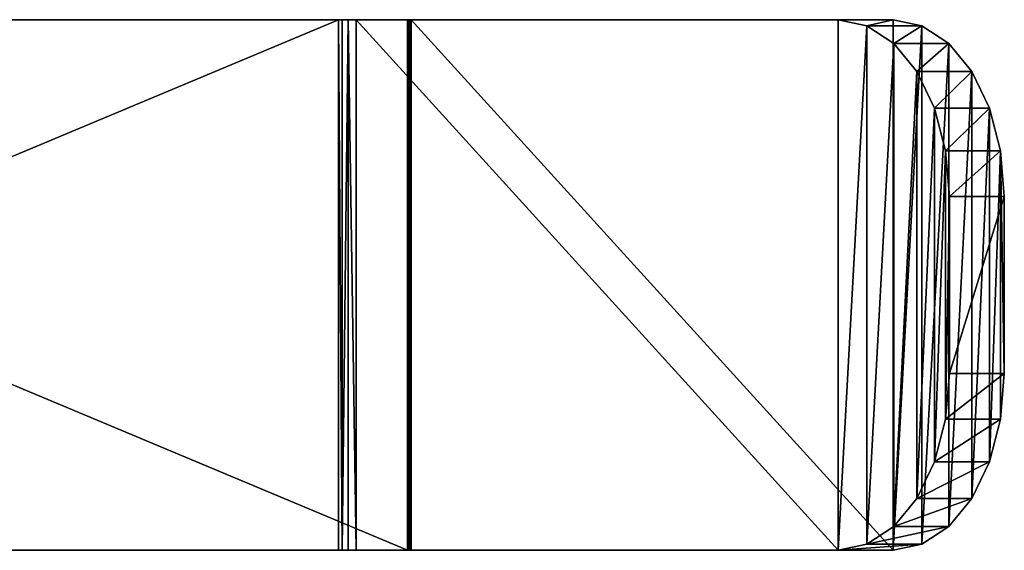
# Model space of a CAD drawing. Extents: x -49 to 1229, y -1056 to 1083.
# Tile 76 of 146: x 656 to 711, y -1 to 29. Entities that reach past the tile are written whole.
import ezdxf

# ---------------------------------------------------------------- set-up
doc = ezdxf.new("R2010")
doc.units = 0
doc.header["$LTSCALE"] = 25.4
doc.layers.get('0').update_dxf_attribs({"color": 13, "linetype": 'CONTINUOUS'})
doc.layers.add('STEEL', color=32, linetype='CONTINUOUS')
doc.layers.add('WOOD', color=32, linetype='CONTINUOUS')

# ---------------------------------------------------------------- blocks, each defined once
blk = doc.blocks.new('LVI293_01_03_01')
at = {"color": 0}
for p, q in [((458.238, 428.229, -58.539), (386.6, 91.199, -58.539)), ((386.6, 91.199, -28.539), (458.238, 428.229, -28.539)), ((458.238, 428.229, -58.539), (386.6, 91.199, -58.539)), ((386.6, 91.199, -28.539), (458.238, 428.229, -28.539)), ((390.513, 90.368, -58.539), (462.151, 427.398, -58.539)), ((462.151, 427.398, -28.539), (390.513, 90.368, -28.539)), ((390.513, 90.368, -58.539), (462.151, 427.398, -58.539)), ((462.151, 427.398, -28.539), (390.513, 90.368, -28.539)), ((386.488, 90.907, -28.539), (386.399, 90.778, -28.539)), ((386.399, 90.778, -58.539), (386.488, 90.907, -58.539)), ((386.399, 90.778, -28.539), (386.488, 90.907, -58.539)), ((386.399, 90.778, -58.539), (386.488, 90.907, -58.539)), ((386.399, 90.778, -28.539), (386.488, 90.907, -58.539)), ((386.488, 90.907, -28.539), (386.399, 90.778, -28.539)), ((386.556, 91.049, -28.539), (386.488, 90.907, -28.539)), ((386.488, 90.907, -58.539), (386.556, 91.049, -58.539)), ((386.556, 91.049, -28.539), (386.488, 90.907, -28.539)), ((386.556, 91.049, -28.539), (386.488, 90.907, -58.539)), ((386.488, 90.907, -58.539), (386.556, 91.049, -58.539)), ((386.556, 91.049, -28.539), (386.488, 90.907, -58.539)), ((386.488, 90.907, -28.539), (386.488, 90.907, -58.539)), ((386.488, 90.907, -28.539), (386.488, 90.907, -58.539)), ((386.6, 91.199, -28.539), (386.556, 91.049, -28.539)), ((386.556, 91.049, -58.539), (386.6, 91.199, -58.539)), ((386.6, 91.199, -58.539), (386.556, 91.049, -28.539)), ((386.6, 91.199, -28.539), (386.556, 91.049, -28.539)), ((386.6, 91.199, -58.539), (386.556, 91.049, -28.539)), ((386.556, 91.049, -58.539), (386.6, 91.199, -58.539)), ((386.556, 91.049, -58.539), (386.556, 91.049, -28.539)), ((386.556, 91.049, -58.539), (386.556, 91.049, -28.539)), ((386.6, 91.199, -58.539), (386.6, 91.199, -28.539)), ((390.513, 90.368, -28.539), (386.6, 91.199, -28.539)), ((386.6, 91.199, -58.539), (390.513, 90.368, -58.539)), ((386.6, 91.199, -58.539), (386.6, 91.199, -28.539)), ((386.6, 91.199, -58.539), (390.513, 90.368, -58.539)), ((390.513, 90.368, -28.539), (386.6, 91.199, -28.539)), ((386.399, 90.778, -58.539), (359.139, 57.114, -58.539)), ((359.139, 57.114, -28.539), (386.399, 90.778, -28.539)), ((386.399, 90.778, -58.539), (359.139, 57.114, -58.539)), ((359.139, 57.114, -28.539), (386.399, 90.778, -28.539)), ((386.399, 90.778, -28.539), (386.399, 90.778, -58.539)), ((386.399, 90.778, -58.539), (389.508, 88.26, -58.539)), ((389.508, 88.26, -28.539), (386.399, 90.778, -28.539)), ((389.508, 88.26, -28.539), (386.399, 90.778, -28.539)), ((386.399, 90.778, -58.539), (389.508, 88.26, -58.539)), ((386.399, 90.778, -28.539), (386.399, 90.778, -58.539)), ((390.29, 89.615, -28.539), (390.513, 90.368, -28.539)), ((390.513, 90.368, -58.539), (390.29, 89.615, -58.539)), ((390.513, 90.368, -28.539), (390.29, 89.615, -58.539)), ((390.513, 90.368, -58.539), (390.29, 89.615, -58.539)), ((390.513, 90.368, -28.539), (390.29, 89.615, -58.539)), ((390.29, 89.615, -28.539), (390.513, 90.368, -28.539)), ((390.513, 90.368, -28.539), (390.513, 90.368, -58.539)), ((390.513, 90.368, -28.539), (390.513, 90.368, -58.539)), ((389.952, 88.907, -28.539), (390.29, 89.615, -28.539)), ((390.29, 89.615, -58.539), (389.952, 88.907, -58.539)), ((390.29, 89.615, -58.539), (389.952, 88.907, -58.539)), ((390.29, 89.615, -58.539), (389.952, 88.907, -28.539)), ((389.952, 88.907, -28.539), (390.29, 89.615, -28.539)), ((390.29, 89.615, -58.539), (389.952, 88.907, -28.539)), ((390.29, 89.615, -28.539), (390.29, 89.615, -58.539)), ((390.29, 89.615, -28.539), (390.29, 89.615, -58.539)), ((389.508, 88.26, -28.539), (389.952, 88.907, -28.539)), ((389.952, 88.907, -58.539), (389.508, 88.26, -58.539)), ((389.508, 88.26, -58.539), (389.952, 88.907, -28.539)), ((389.508, 88.26, -28.539), (389.952, 88.907, -28.539)), ((389.508, 88.26, -58.539), (389.952, 88.907, -28.539)), ((389.952, 88.907, -58.539), (389.508, 88.26, -58.539)), ((389.952, 88.907, -58.539), (389.952, 88.907, -28.539)), ((389.952, 88.907, -58.539), (389.952, 88.907, -28.539)), ((362.248, 54.597, -58.539), (389.508, 88.26, -58.539)), ((389.508, 88.26, -28.539), (362.248, 54.597, -28.539)), ((362.248, 54.597, -58.539), (389.508, 88.26, -58.539)), ((389.508, 88.26, -28.539), (362.248, 54.597, -28.539)), ((389.508, 88.26, -58.539), (389.508, 88.26, -28.539)), ((389.508, 88.26, -58.539), (389.508, 88.26, -28.539)), ((359.139, 57.114, -58.539), (357.51, 55.103, -58.199)), ((357.51, 55.103, -28.88), (359.139, 57.114, -28.539)), ((359.139, 57.114, -58.539), (357.51, 55.103, -58.199)), ((357.51, 55.103, -28.88), (359.139, 57.114, -28.539)), ((359.139, 57.114, -58.539), (362.248, 54.597, -58.539)), ((362.248, 54.597, -28.539), (359.139, 57.114, -28.539)), ((359.139, 57.114, -28.539), (360.619, 52.586, -28.88)), ((359.139, 57.114, -28.539), (360.619, 52.586, -28.88)), ((359.139, 57.114, -58.539), (362.248, 54.597, -58.539)), ((362.248, 54.597, -28.539), (359.139, 57.114, -28.539)), ((357.51, 55.103, -58.199), (355.993, 53.229, -57.2)), ((355.993, 53.229, -29.879), (357.51, 55.103, -28.88)), ((357.51, 55.103, -58.199), (355.993, 53.229, -57.2)), ((355.993, 53.229, -29.879), (357.51, 55.103, -28.88)), ((362.248, 54.597, -58.539), (357.51, 55.103, -58.199)), ((362.248, 54.597, -58.539), (357.51, 55.103, -58.199)), ((360.619, 52.586, -58.199), (357.51, 55.103, -58.199)), ((360.619, 52.586, -58.199), (357.51, 55.103, -58.199)), ((357.51, 55.103, -28.88), (360.619, 52.586, -28.88)), ((357.51, 55.103, -28.88), (360.619, 52.586, -28.88)), ((357.51, 55.103, -28.88), (359.101, 50.711, -29.879)), ((357.51, 55.103, -28.88), (359.101, 50.711, -29.879)), ((360.619, 52.586, -58.199), (362.248, 54.597, -58.539)), ((362.248, 54.597, -28.539), (360.619, 52.586, -28.88)), ((360.619, 52.586, -58.199), (362.248, 54.597, -58.539)), ((362.248, 54.597, -28.539), (360.619, 52.586, -28.88)), ((355.993, 53.229, -57.2), (354.689, 51.619, -55.61)), ((354.689, 51.619, -31.468), (355.993, 53.229, -29.879)), ((355.993, 53.229, -57.2), (354.689, 51.619, -55.61)), ((354.689, 51.619, -31.468), (355.993, 53.229, -29.879)), ((360.619, 52.586, -58.199), (355.993, 53.229, -57.2)), ((360.619, 52.586, -58.199), (355.993, 53.229, -57.2)), ((359.101, 50.711, -57.2), (355.993, 53.229, -57.2)), ((359.101, 50.711, -57.2), (355.993, 53.229, -57.2)), ((355.993, 53.229, -29.879), (359.101, 50.711, -29.879)), ((355.993, 53.229, -29.879), (359.101, 50.711, -29.879)), ((355.993, 53.229, -29.879), (357.798, 49.102, -31.468)), ((355.993, 53.229, -29.879), (357.798, 49.102, -31.468)), ((359.101, 50.711, -57.2), (360.619, 52.586, -58.199)), ((360.619, 52.586, -28.88), (359.101, 50.711, -29.879)), ((359.101, 50.711, -57.2), (360.619, 52.586, -58.199)), ((360.619, 52.586, -28.88), (359.101, 50.711, -29.879)), ((354.689, 51.619, -55.61), (353.689, 50.384, -53.539)), ((353.689, 50.384, -33.539), (354.689, 51.619, -31.468)), ((354.689, 51.619, -55.61), (353.689, 50.384, -53.539)), ((353.689, 50.384, -33.539), (354.689, 51.619, -31.468)), ((359.101, 50.711, -57.2), (354.689, 51.619, -55.61)), ((359.101, 50.711, -57.2), (354.689, 51.619, -55.61)), ((357.798, 49.102, -55.61), (354.689, 51.619, -55.61)), ((357.798, 49.102, -55.61), (354.689, 51.619, -55.61)), ((354.689, 51.619, -31.468), (357.798, 49.102, -31.468)), ((354.689, 51.619, -31.468), (357.798, 49.102, -31.468)), ((354.689, 51.619, -31.468), (356.798, 47.867, -33.539)), ((354.689, 51.619, -31.468), (356.798, 47.867, -33.539)), ((357.798, 49.102, -55.61), (359.101, 50.711, -57.2)), ((359.101, 50.711, -29.879), (357.798, 49.102, -31.468)), ((357.798, 49.102, -55.61), (359.101, 50.711, -57.2)), ((359.101, 50.711, -29.879), (357.798, 49.102, -31.468)), ((353.689, 50.384, -53.539), (353.06, 49.608, -51.127)), ((353.06, 49.608, -35.951), (353.689, 50.384, -33.539)), ((353.689, 50.384, -53.539), (353.06, 49.608, -51.127)), ((353.06, 49.608, -35.951), (353.689, 50.384, -33.539)), ((357.798, 49.102, -55.61), (353.689, 50.384, -53.539)), ((357.798, 49.102, -55.61), (353.689, 50.384, -53.539)), ((356.798, 47.867, -53.539), (353.689, 50.384, -53.539)), ((356.798, 47.867, -53.539), (353.689, 50.384, -53.539)), ((353.689, 50.384, -33.539), (356.798, 47.867, -33.539)), ((353.689, 50.384, -33.539), (356.798, 47.867, -33.539)), ((353.689, 50.384, -33.539), (356.169, 47.091, -35.951)), ((353.689, 50.384, -33.539), (356.169, 47.091, -35.951)), ((353.06, 49.608, -51.127), (352.846, 49.343, -48.539)), ((352.846, 49.343, -38.539), (353.06, 49.608, -35.951)), ((353.06, 49.608, -51.127), (352.846, 49.343, -48.539)), ((352.846, 49.343, -38.539), (353.06, 49.608, -35.951)), ((356.798, 47.867, -53.539), (353.06, 49.608, -51.127)), ((356.798, 47.867, -53.539), (353.06, 49.608, -51.127)), ((356.169, 47.091, -51.127), (353.06, 49.608, -51.127)), ((356.169, 47.091, -51.127), (353.06, 49.608, -51.127)), ((353.06, 49.608, -35.951), (356.169, 47.091, -35.951)), ((353.06, 49.608, -35.951), (356.169, 47.091, -35.951)), ((353.06, 49.608, -35.951), (355.955, 46.826, -38.539)), ((353.06, 49.608, -35.951), (355.955, 46.826, -38.539)), ((352.846, 49.343, -48.539), (352.846, 49.343, -38.539)), ((356.169, 47.091, -51.127), (352.846, 49.343, -48.539)), ((356.169, 47.091, -51.127), (352.846, 49.343, -48.539)), ((355.955, 46.826, -48.539), (352.846, 49.343, -48.539)), ((352.846, 49.343, -38.539), (355.955, 46.826, -38.539)), ((352.846, 49.343, -48.539), (352.846, 49.343, -38.539)), ((355.955, 46.826, -48.539), (352.846, 49.343, -48.539)), ((352.846, 49.343, -38.539), (355.955, 46.826, -38.539)), ((356.798, 47.867, -53.539), (357.798, 49.102, -55.61)), ((357.798, 49.102, -31.468), (356.798, 47.867, -33.539)), ((356.798, 47.867, -53.539), (357.798, 49.102, -55.61)), ((357.798, 49.102, -31.468), (356.798, 47.867, -33.539)), ((356.169, 47.091, -51.127), (356.798, 47.867, -53.539)), ((356.798, 47.867, -33.539), (356.169, 47.091, -35.951)), ((356.169, 47.091, -51.127), (356.798, 47.867, -53.539)), ((356.798, 47.867, -33.539), (356.169, 47.091, -35.951)), ((355.955, 46.826, -48.539), (356.169, 47.091, -51.127)), ((356.169, 47.091, -35.951), (355.955, 46.826, -38.539)), ((355.955, 46.826, -48.539), (356.169, 47.091, -51.127)), ((356.169, 47.091, -35.951), (355.955, 46.826, -38.539)), ((355.955, 46.826, -38.539), (355.955, 46.826, -48.539)), ((355.955, 46.826, -38.539), (355.955, 46.826, -48.539))]:
    blk.add_line(p, q, dxfattribs=at)
at = {"color": 252}
mesh = blk.add_polyface(dxfattribs=at)
corners = [(458.238, 428.229, -28.539), (386.6, 91.199, -58.539), (386.6, 91.199, -28.539), (458.238, 428.229, -58.539), (458.776, 430.761, -28.88), (458.776, 430.761, -58.199), (459.278, 433.12, -29.879), (459.278, 433.12, -57.2), (459.708, 435.146, -31.468), (459.708, 435.146, -55.61), (460.039, 436.7, -33.539), (460.039, 436.7, -53.539), (460.246, 437.677, -35.951), (460.246, 437.677, -51.127), (460.317, 438.011, -38.539), (460.317, 438.011, -48.539)]
mesh.append_faces([[corners[k] for k in face] for face in [(0, 1, 2), (13, 14, 15)]], dxfattribs={"vtx0": -1, "color": 252})
mesh.append_faces([[corners[k] for k in face] for face in [(1, 0, 3), (3, 4, 5), (5, 6, 7), (7, 8, 9), (9, 10, 11), (11, 12, 13)]], dxfattribs={"vtx0": -1, "vtx1": -1, "color": 252})
mesh.append_faces([[corners[k] for k in face] for face in [(3, 0, 4), (5, 4, 6), (7, 6, 8), (9, 8, 10), (11, 10, 12), (13, 12, 14)]], dxfattribs={"vtx0": -1, "vtx2": -1, "color": 252})
mesh = blk.add_polyface(dxfattribs=at)
corners = [(462.151, 427.398, -58.539), (390.513, 90.368, -28.539), (390.513, 90.368, -58.539), (462.151, 427.398, -28.539), (462.689, 429.929, -28.88), (462.689, 429.929, -58.199), (463.19, 432.288, -29.879), (463.19, 432.288, -57.2), (463.621, 434.314, -55.61), (463.621, 434.314, -31.468), (463.951, 435.869, -53.539), (463.951, 435.869, -33.539), (464.159, 436.846, -51.127), (464.159, 436.846, -35.951), (464.23, 437.179, -48.539), (464.23, 437.179, -38.539)]
mesh.append_faces([[corners[k] for k in face] for face in [(0, 1, 2), (13, 14, 15)]], dxfattribs={"vtx0": -1, "color": 252})
mesh.append_faces([[corners[k] for k in face] for face in [(1, 0, 3), (3, 0, 4), (4, 5, 6), (6, 8, 9), (9, 10, 11), (11, 12, 13)]], dxfattribs={"vtx0": -1, "vtx1": -1, "color": 252})
mesh.append_faces([[corners[k] for k in face] for face in [(4, 0, 5), (6, 5, 7), (6, 7, 8), (9, 8, 10), (11, 10, 12), (13, 12, 14)]], dxfattribs={"vtx0": -1, "vtx2": -1, "color": 252})
mesh = blk.add_polyface(dxfattribs=at)
corners = [(458.238, 428.229, -58.539), (390.513, 90.368, -58.539), (386.6, 91.199, -58.539), (462.151, 427.398, -58.539)]
mesh.append_faces([[corners[k] for k in face] for face in [(0, 1, 2), (1, 0, 3)]], dxfattribs={"vtx0": -1, "color": 252})
mesh = blk.add_polyface(dxfattribs=at)
corners = [(390.513, 90.368, -28.539), (458.238, 428.229, -28.539), (386.6, 91.199, -28.539), (462.151, 427.398, -28.539)]
mesh.append_faces([[corners[k] for k in face] for face in [(0, 1, 2), (1, 0, 3)]], dxfattribs={"vtx0": -1, "color": 252})
mesh = blk.add_polyface(dxfattribs=at)
corners = [(389.508, 88.26, -28.539), (386.488, 90.907, -28.539), (386.399, 90.778, -28.539), (386.556, 91.049, -28.539), (386.6, 91.199, -28.539), (390.513, 90.368, -28.539), (389.952, 88.907, -28.539), (390.29, 89.615, -28.539)]
mesh.append_faces([[corners[k] for k in face] for face in [(0, 1, 2), (5, 6, 7)]], dxfattribs={"vtx0": -1, "color": 252})
mesh.append_faces([[corners[k] for k in face] for face in [(1, 0, 3), (3, 0, 4), (4, 0, 5)]], dxfattribs={"vtx0": -1, "vtx1": -1, "color": 252})
mesh.append_faces([[corners[k] for k in face] for face in [(5, 0, 6)]], dxfattribs={"vtx0": -1, "vtx2": -1, "color": 252})
mesh = blk.add_polyface(dxfattribs=at)
corners = [(386.488, 90.907, -58.539), (389.508, 88.26, -58.539), (386.399, 90.778, -58.539), (386.556, 91.049, -58.539), (386.6, 91.199, -58.539), (390.513, 90.368, -58.539), (389.952, 88.907, -58.539), (390.29, 89.615, -58.539)]
mesh.append_faces([[corners[k] for k in face] for face in [(0, 1, 2), (6, 5, 7)]], dxfattribs={"vtx0": -1, "color": 252})
mesh.append_faces([[corners[k] for k in face] for face in [(1, 5, 6)]], dxfattribs={"vtx0": -1, "vtx1": -1, "color": 252})
mesh.append_faces([[corners[k] for k in face] for face in [(1, 0, 3), (1, 3, 4), (1, 4, 5)]], dxfattribs={"vtx0": -1, "vtx2": -1, "color": 252})
mesh = blk.add_polyface(dxfattribs=at)
corners = [(386.488, 90.907, -58.539), (386.399, 90.778, -58.539), (386.399, 90.778, -28.539)]
mesh.append_faces([[corners[k] for k in face] for face in [(0, 1, 2)]], dxfattribs={"color": 252})
mesh = blk.add_polyface(dxfattribs=at)
corners = [(386.488, 90.907, -58.539), (386.399, 90.778, -28.539), (386.488, 90.907, -28.539)]
mesh.append_faces([[corners[k] for k in face] for face in [(0, 1, 2)]], dxfattribs={"color": 252})
mesh = blk.add_polyface(dxfattribs=at)
corners = [(386.556, 91.049, -28.539), (386.488, 90.907, -58.539), (386.488, 90.907, -28.539)]
mesh.append_faces([[corners[k] for k in face] for face in [(0, 1, 2)]], dxfattribs={"color": 252})
mesh = blk.add_polyface(dxfattribs=at)
corners = [(386.556, 91.049, -28.539), (386.556, 91.049, -58.539), (386.488, 90.907, -58.539)]
mesh.append_faces([[corners[k] for k in face] for face in [(0, 1, 2)]], dxfattribs={"color": 252})
mesh = blk.add_polyface(dxfattribs=at)
corners = [(386.6, 91.199, -58.539), (386.556, 91.049, -28.539), (386.6, 91.199, -28.539)]
mesh.append_faces([[corners[k] for k in face] for face in [(0, 1, 2)]], dxfattribs={"color": 252})
mesh = blk.add_polyface(dxfattribs=at)
corners = [(386.6, 91.199, -58.539), (386.556, 91.049, -58.539), (386.556, 91.049, -28.539)]
mesh.append_faces([[corners[k] for k in face] for face in [(0, 1, 2)]], dxfattribs={"color": 252})
mesh = blk.add_polyface(dxfattribs=at)
corners = [(353.06, 49.608, -35.951), (352.846, 49.343, -48.539), (352.846, 49.343, -38.539), (353.06, 49.608, -51.127), (353.689, 50.384, -53.539), (353.689, 50.384, -33.539), (354.689, 51.619, -55.61), (354.689, 51.619, -31.468), (355.993, 53.229, -57.2), (355.993, 53.229, -29.879), (357.51, 55.103, -58.199), (357.51, 55.103, -28.88), (359.139, 57.114, -58.539), (359.139, 57.114, -28.539), (386.399, 90.778, -28.539), (386.399, 90.778, -58.539)]
mesh.append_faces([[corners[k] for k in face] for face in [(0, 1, 2), (12, 14, 15)]], dxfattribs={"vtx0": -1, "color": 252})
mesh.append_faces([[corners[k] for k in face] for face in [(1, 0, 3), (3, 0, 4), (4, 5, 6), (6, 7, 8), (8, 9, 10), (10, 11, 12)]], dxfattribs={"vtx0": -1, "vtx1": -1, "color": 252})
mesh.append_faces([[corners[k] for k in face] for face in [(4, 0, 5), (6, 5, 7), (8, 7, 9), (10, 9, 11), (12, 11, 13), (12, 13, 14)]], dxfattribs={"vtx0": -1, "vtx2": -1, "color": 252})
mesh = blk.add_polyface(dxfattribs=at)
corners = [(386.399, 90.778, -58.539), (362.248, 54.597, -58.539), (359.139, 57.114, -58.539), (389.508, 88.26, -58.539)]
mesh.append_faces([[corners[k] for k in face] for face in [(0, 1, 2), (1, 0, 3)]], dxfattribs={"vtx0": -1, "color": 252})
mesh = blk.add_polyface(dxfattribs=at)
corners = [(362.248, 54.597, -28.539), (386.399, 90.778, -28.539), (359.139, 57.114, -28.539), (389.508, 88.26, -28.539)]
mesh.append_faces([[corners[k] for k in face] for face in [(0, 1, 2), (1, 0, 3)]], dxfattribs={"vtx0": -1, "color": 252})
mesh = blk.add_polyface(dxfattribs=at)
corners = [(390.513, 90.368, -28.539), (390.29, 89.615, -58.539), (390.513, 90.368, -58.539)]
mesh.append_faces([[corners[k] for k in face] for face in [(0, 1, 2)]], dxfattribs={"color": 252})
mesh = blk.add_polyface(dxfattribs=at)
corners = [(390.513, 90.368, -28.539), (390.29, 89.615, -28.539), (390.29, 89.615, -58.539)]
mesh.append_faces([[corners[k] for k in face] for face in [(0, 1, 2)]], dxfattribs={"color": 252})
mesh = blk.add_polyface(dxfattribs=at)
corners = [(390.29, 89.615, -58.539), (389.952, 88.907, -28.539), (389.952, 88.907, -58.539)]
mesh.append_faces([[corners[k] for k in face] for face in [(0, 1, 2)]], dxfattribs={"color": 252})
mesh = blk.add_polyface(dxfattribs=at)
corners = [(390.29, 89.615, -28.539), (389.952, 88.907, -28.539), (390.29, 89.615, -58.539)]
mesh.append_faces([[corners[k] for k in face] for face in [(0, 1, 2)]], dxfattribs={"color": 252})
mesh = blk.add_polyface(dxfattribs=at)
corners = [(389.952, 88.907, -28.539), (389.508, 88.26, -28.539), (389.508, 88.26, -58.539)]
mesh.append_faces([[corners[k] for k in face] for face in [(0, 1, 2)]], dxfattribs={"color": 252})
mesh = blk.add_polyface(dxfattribs=at)
corners = [(389.952, 88.907, -58.539), (389.952, 88.907, -28.539), (389.508, 88.26, -58.539)]
mesh.append_faces([[corners[k] for k in face] for face in [(0, 1, 2)]], dxfattribs={"color": 252})
mesh = blk.add_polyface(dxfattribs=at)
corners = [(356.169, 47.091, -51.127), (355.955, 46.826, -38.539), (355.955, 46.826, -48.539), (356.169, 47.091, -35.951), (356.798, 47.867, -53.539), (356.798, 47.867, -33.539), (357.798, 49.102, -55.61), (357.798, 49.102, -31.468), (359.101, 50.711, -57.2), (359.101, 50.711, -29.879), (360.619, 52.586, -58.199), (360.619, 52.586, -28.88), (362.248, 54.597, -58.539), (362.248, 54.597, -28.539), (389.508, 88.26, -28.539), (389.508, 88.26, -58.539)]
mesh.append_faces([[corners[k] for k in face] for face in [(0, 1, 2), (14, 12, 15)]], dxfattribs={"vtx0": -1, "color": 252})
mesh.append_faces([[corners[k] for k in face] for face in [(1, 0, 3), (3, 4, 5), (5, 6, 7), (7, 8, 9), (9, 10, 11), (11, 12, 13), (13, 12, 14)]], dxfattribs={"vtx0": -1, "vtx1": -1, "color": 252})
mesh.append_faces([[corners[k] for k in face] for face in [(3, 0, 4), (5, 4, 6), (7, 6, 8), (9, 8, 10), (11, 10, 12)]], dxfattribs={"vtx0": -1, "vtx2": -1, "color": 252})
mesh = blk.add_polyface(dxfattribs=at)
corners = [(362.248, 54.597, -58.539), (357.51, 55.103, -58.199), (359.139, 57.114, -58.539)]
mesh.append_faces([[corners[k] for k in face] for face in [(0, 1, 2)]], dxfattribs={"color": 252})
mesh = blk.add_polyface(dxfattribs=at)
corners = [(360.619, 52.586, -28.88), (359.139, 57.114, -28.539), (357.51, 55.103, -28.88)]
mesh.append_faces([[corners[k] for k in face] for face in [(0, 1, 2)]], dxfattribs={"color": 252})
mesh = blk.add_polyface(dxfattribs=at)
corners = [(362.248, 54.597, -28.539), (359.139, 57.114, -28.539), (360.619, 52.586, -28.88)]
mesh.append_faces([[corners[k] for k in face] for face in [(0, 1, 2)]], dxfattribs={"color": 252})
mesh = blk.add_polyface(dxfattribs=at)
corners = [(360.619, 52.586, -58.199), (355.993, 53.229, -57.2), (357.51, 55.103, -58.199)]
mesh.append_faces([[corners[k] for k in face] for face in [(0, 1, 2)]], dxfattribs={"color": 252})
mesh = blk.add_polyface(dxfattribs=at)
corners = [(359.101, 50.711, -29.879), (357.51, 55.103, -28.88), (355.993, 53.229, -29.879)]
mesh.append_faces([[corners[k] for k in face] for face in [(0, 1, 2)]], dxfattribs={"color": 252})
mesh = blk.add_polyface(dxfattribs=at)
corners = [(362.248, 54.597, -58.539), (360.619, 52.586, -58.199), (357.51, 55.103, -58.199)]
mesh.append_faces([[corners[k] for k in face] for face in [(0, 1, 2)]], dxfattribs={"color": 252})
mesh = blk.add_polyface(dxfattribs=at)
corners = [(360.619, 52.586, -28.88), (357.51, 55.103, -28.88), (359.101, 50.711, -29.879)]
mesh.append_faces([[corners[k] for k in face] for face in [(0, 1, 2)]], dxfattribs={"color": 252})
mesh = blk.add_polyface(dxfattribs=at)
corners = [(359.101, 50.711, -57.2), (354.689, 51.619, -55.61), (355.993, 53.229, -57.2)]
mesh.append_faces([[corners[k] for k in face] for face in [(0, 1, 2)]], dxfattribs={"color": 252})
mesh = blk.add_polyface(dxfattribs=at)
corners = [(357.798, 49.102, -31.468), (355.993, 53.229, -29.879), (354.689, 51.619, -31.468)]
mesh.append_faces([[corners[k] for k in face] for face in [(0, 1, 2)]], dxfattribs={"color": 252})
mesh = blk.add_polyface(dxfattribs=at)
corners = [(360.619, 52.586, -58.199), (359.101, 50.711, -57.2), (355.993, 53.229, -57.2)]
mesh.append_faces([[corners[k] for k in face] for face in [(0, 1, 2)]], dxfattribs={"color": 252})
mesh = blk.add_polyface(dxfattribs=at)
corners = [(359.101, 50.711, -29.879), (355.993, 53.229, -29.879), (357.798, 49.102, -31.468)]
mesh.append_faces([[corners[k] for k in face] for face in [(0, 1, 2)]], dxfattribs={"color": 252})
mesh = blk.add_polyface(dxfattribs=at)
corners = [(353.689, 50.384, -53.539), (354.689, 51.619, -55.61), (357.798, 49.102, -55.61)]
mesh.append_faces([[corners[k] for k in face] for face in [(0, 1, 2)]], dxfattribs={"color": 252})
mesh = blk.add_polyface(dxfattribs=at)
corners = [(354.689, 51.619, -31.468), (353.689, 50.384, -33.539), (356.798, 47.867, -33.539)]
mesh.append_faces([[corners[k] for k in face] for face in [(0, 1, 2)]], dxfattribs={"color": 252})
mesh = blk.add_polyface(dxfattribs=at)
corners = [(359.101, 50.711, -57.2), (357.798, 49.102, -55.61), (354.689, 51.619, -55.61)]
mesh.append_faces([[corners[k] for k in face] for face in [(0, 1, 2)]], dxfattribs={"color": 252})
mesh = blk.add_polyface(dxfattribs=at)
corners = [(354.689, 51.619, -31.468), (356.798, 47.867, -33.539), (357.798, 49.102, -31.468)]
mesh.append_faces([[corners[k] for k in face] for face in [(0, 1, 2)]], dxfattribs={"color": 252})
mesh = blk.add_polyface(dxfattribs=at)
corners = [(353.06, 49.608, -51.127), (353.689, 50.384, -53.539), (356.798, 47.867, -53.539)]
mesh.append_faces([[corners[k] for k in face] for face in [(0, 1, 2)]], dxfattribs={"color": 252})
mesh = blk.add_polyface(dxfattribs=at)
corners = [(353.689, 50.384, -33.539), (353.06, 49.608, -35.951), (356.169, 47.091, -35.951)]
mesh.append_faces([[corners[k] for k in face] for face in [(0, 1, 2)]], dxfattribs={"color": 252})
mesh = blk.add_polyface(dxfattribs=at)
corners = [(356.798, 47.867, -53.539), (353.689, 50.384, -53.539), (357.798, 49.102, -55.61)]
mesh.append_faces([[corners[k] for k in face] for face in [(0, 1, 2)]], dxfattribs={"color": 252})
mesh = blk.add_polyface(dxfattribs=at)
corners = [(353.689, 50.384, -33.539), (356.169, 47.091, -35.951), (356.798, 47.867, -33.539)]
mesh.append_faces([[corners[k] for k in face] for face in [(0, 1, 2)]], dxfattribs={"color": 252})
mesh = blk.add_polyface(dxfattribs=at)
corners = [(352.846, 49.343, -48.539), (353.06, 49.608, -51.127), (356.169, 47.091, -51.127)]
mesh.append_faces([[corners[k] for k in face] for face in [(0, 1, 2)]], dxfattribs={"color": 252})
mesh = blk.add_polyface(dxfattribs=at)
corners = [(353.06, 49.608, -35.951), (352.846, 49.343, -38.539), (355.955, 46.826, -38.539)]
mesh.append_faces([[corners[k] for k in face] for face in [(0, 1, 2)]], dxfattribs={"color": 252})
mesh = blk.add_polyface(dxfattribs=at)
corners = [(356.169, 47.091, -51.127), (353.06, 49.608, -51.127), (356.798, 47.867, -53.539)]
mesh.append_faces([[corners[k] for k in face] for face in [(0, 1, 2)]], dxfattribs={"color": 252})
mesh = blk.add_polyface(dxfattribs=at)
corners = [(353.06, 49.608, -35.951), (355.955, 46.826, -38.539), (356.169, 47.091, -35.951)]
mesh.append_faces([[corners[k] for k in face] for face in [(0, 1, 2)]], dxfattribs={"color": 252})
mesh = blk.add_polyface(dxfattribs=at)
corners = [(355.955, 46.826, -48.539), (352.846, 49.343, -48.539), (356.169, 47.091, -51.127)]
mesh.append_faces([[corners[k] for k in face] for face in [(0, 1, 2)]], dxfattribs={"color": 252})
mesh = blk.add_polyface(dxfattribs=at)
corners = [(355.955, 46.826, -48.539), (352.846, 49.343, -38.539), (352.846, 49.343, -48.539), (355.955, 46.826, -38.539)]
mesh.append_faces([[corners[k] for k in face] for face in [(0, 1, 2), (1, 0, 3)]], dxfattribs={"vtx0": -1, "color": 252})
blk = doc.blocks.new('LVI293_01_03')
at = {"layer": 'STEEL', "color": 0}
blk.add_blockref('LVI293_01_03_01', (-483.373, -322.413, 1112.999), dxfattribs=at)

msp = doc.modelspace()

# ---------------------------------------------------------------- block references
at = {"layer": 'WOOD', "color": 0, "extrusion": (-1.96371e-15, 1, -2.57862e-15), "rotation": 359.9999999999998}
msp.add_blockref('LVI293_01_03', (-580.72, 660.182, -1055.719), dxfattribs=at)

doc.saveas('drawing.dxf')
